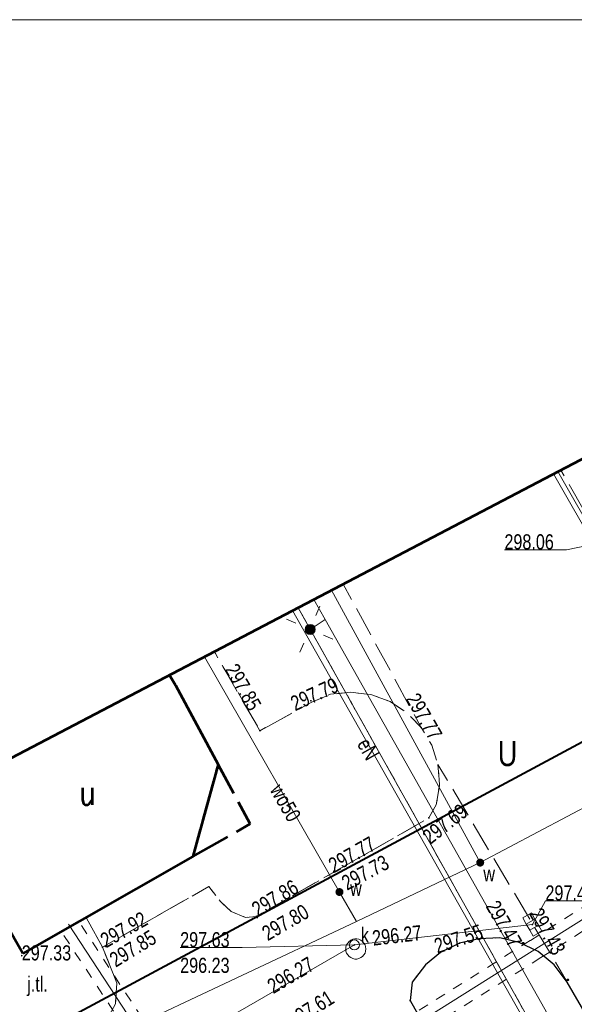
# Model space of a CAD drawing. Header units: metres. Extents: x 7437397 to 7437781, y 5556608 to 5556944.
# Tile 42 of 46: x 7437656 to 7437683, y 5556781 to 5556830. Entities that reach past the tile are written whole.
import ezdxf
from ezdxf.enums import TextEntityAlignment as Align

# ---------------------------------------------------------------- set-up
doc = ezdxf.new("R2010")
doc.units = ezdxf.units.M
doc.header["$MEASUREMENT"] = 0
for name, pattern in [('0.5_0.5', [1.5, 0.5, -0.5, 0.5]), ('EGBU01-500', [1, 0.5, -0.5]), ('KTCR02-500', [1.5, 1, -0.5]), ('KTJZ01-500', [2, 1.5, -0.5]), ('mz2.0_0.5', [2.5, 2, -0.5])]:
    doc.linetypes.add(name, pattern=pattern)
doc.layers.get('0').update_dxf_attribs({"color": 250, "lineweight": 5})
for name, color, linetype, lineweight in [('_TABELKA', 7, 'Continuous', 15), ('EGBB01', 250, 'Continuous', 5), ('EGBD03', 250, 'Continuous', 5), ('EGBU01', 250, 'Continuous', 5), ('GAZ', 50, 'Continuous', 30), ('komora podziemna - przewód kanalizacyjny (powierzchnia)', 7, 'Continuous', 5), ('kratka ściekowa (punkt)', 7, 'Continuous', 5), ('KTCR02', 250, 'Continuous', 5), ('KTJZ01', 250, 'Continuous', 5), ('KTKR01', 250, 'Continuous', 5), ('MPZP', 250, 'Continuous', 5), ('nawis - blok budynku (powierzchnia)', 7, 'Continuous', 5), ('odwodnienie liniowe (linia)', 7, 'Continuous', 5), ('przewód elektroenergetyczny (linia)', 7, 'Continuous', 5), ('przewód elektroenergetyczny (linia)-Atr1', 7, 'Continuous', 5), ('przewód gazowy (linia)', 7, 'Continuous', 5), ('przewód kanalizacyjny (linia)', 7, 'Continuous', 5), ('przewód wodociągowy (linia)', 7, 'Continuous', 5), ('przewód wodociągowy (linia)-Atr1', 7, 'Continuous', 5), ('punkt o określonej wysokości (sieć kanalizacyjna)', 7, 'Continuous', 5), ('punkt o określonej wysokości (sieć kanalizacyjna)-Atr2', 7, 'Continuous', 5), ('punkt o określonej wysokości (sieć kanalizacyjna)-Atr3', 7, 'Continuous', 5), ('punkt wysokościowy naturalny', 7, 'Continuous', 5), ('punkt wysokościowy sztuczny', 7, 'Continuous', 5), ('RTPW01', 250, 'Continuous', 5), ('RTPW02', 250, 'Continuous', 5), ('rzedne dla projektanta', 250, 'Continuous', 5), ('SUPE_01', 250, 'Continuous', 5), ('SUPG_01', 250, 'Continuous', 5), ('SUPW_01', 250, 'Continuous', 5), ('SUUS06', 250, 'Continuous', 5), ('SUUS25_W', 250, 'Continuous', 5), ('Warstwa 1', 250, 'Continuous', 5), ('właz okrągły - siec kanalizacyjna (punkt)', 7, 'Continuous', 5), ('właz okrągły - siec kanalizacyjna (punkt)-Atr17', 7, 'Continuous', 5), ('zasuwa - siec wodociągowa (punkt)', 7, 'Continuous', 5), ('zasuwa - siec wodociągowa (punkt)-Atr17', 7, 'Continuous', 5)]:
    doc.layers.add(name, color=color, linetype=linetype, lineweight=lineweight)
doc.styles.get("Standard").update_dxf_attribs({"font": 'txt.shx', "width": 0.75})
doc.linetypes.add('KTOK05_01-500', pattern='A,3.75,[13,dgnlstyle-rozp_2015.shx,S=0.002778,R=0,X=0,Y=0],3.75', length=7.5)

# ---------------------------------------------------------------- blocks, each defined once
blk = doc.blocks.new('US22')
at = {"color": 0, "linetype": 'Continuous', "lineweight": 13, "ltscale": 10}
blk.add_circle((0, 0), 2.5, dxfattribs=at)
blk = doc.blocks.new('PW01')
at = {"layer": 'punkt wysokościowy naturalny', "linetype": 'Continuous', "lineweight": 13}
h = blk.add_hatch(color=0, dxfattribs=at)
edge = h.paths.add_edge_path()
edge.add_arc((0, 0), 0.45, 0, 360)
blk = doc.blocks.new('US05')
at = {"color": 0, "linetype": 'Continuous', "lineweight": 13, "ltscale": 10}
for p, q in [((-5.25, -2.5), (-5.25, 2.5)), ((-5.25, 2.5), (-1.75, 2.5)), ((-1.75, -2.5), (-1.75, 2.5)), ((-1.75, 2.5), (1.75, 2.5)), ((1.75, -2.5), (1.75, 2.5)), ((1.75, 2.5), (5.25, 2.5)), ((5.25, -2.5), (5.25, 2.5)), ((-5.25, -2.5), (-1.75, -2.5)), ((-1.75, -2.5), (1.75, -2.5)), ((1.75, -2.5), (5.25, -2.5))]:
    blk.add_line(p, q, dxfattribs=at)
blk = doc.blocks.new('US25')
at = {"linetype": 'Continuous', "lineweight": 0, "ltscale": 10}
h = blk.add_hatch(color=0, dxfattribs=at)
edge = h.paths.add_edge_path()
edge.add_arc((0, 0), 2, 0, 360)
blk = doc.blocks.new('PW02')
at = {"layer": 'punkt wysokościowy sztuczny', "linetype": 'Continuous', "lineweight": 13}
h = blk.add_hatch(color=0, dxfattribs=at)
edge = h.paths.add_edge_path()
edge.add_arc((0, 0), 0.45, 0, 360)
blk = doc.blocks.new('SUUS25')
at = {"layer": 'SUUS25_W', "linetype": 'Continuous', "lineweight": 0}
h = blk.add_hatch(color=250, dxfattribs=at)
edge = h.paths.add_edge_path()
edge.add_arc((0, 0), 0.2, 0, 360)
blk = doc.blocks.new('SUSM01_1')
at = {"color": 250, "linetype": 'Continuous', "lineweight": 13}
for p, q in [((-0.543, 0.545), (-0.897, 0.899)), ((0.517, 0.545), (0.871, 0.899)), ((-0.897, -0.869), (-0.543, -0.515)), ((0.871, -0.869), (0.517, -0.515))]:
    blk.add_line(p, q, dxfattribs=at)
blk = doc.blocks.new('510_2')
at = {"linetype": 'Continuous', "lineweight": 13}
h = blk.add_hatch(color=8, dxfattribs=at)
edge = h.paths.add_edge_path()
edge.add_arc((0, 0), 0.25, 0, 360)
at = {"color": 250, "linetype": 'Continuous', "lineweight": 13}
blk.add_circle((0, 0), 0.25, dxfattribs=at)
blk = doc.blocks.new('SUSM01')
at = {"color": 250, "linetype": 'Continuous', "lineweight": 13, "ltscale": 10}
for p, q in [((-5.43, 5.45), (-8.97, 8.99)), ((5.17, 5.45), (8.71, 8.99)), ((-8.97, -8.69), (-5.43, -5.15)), ((8.71, -8.69), (5.17, -5.15))]:
    blk.add_line(p, q, dxfattribs=at)
blk = doc.blocks.new('510_1')
at = {"linetype": 'Continuous', "lineweight": 13, "ltscale": 10}
h = blk.add_hatch(color=8, dxfattribs=at)
edge = h.paths.add_edge_path()
edge.add_arc((0, 0), 2.5, 0, 360)
at = {"color": 250, "linetype": 'Continuous', "lineweight": 13, "ltscale": 10}
blk.add_circle((0, 0), 2.5, dxfattribs=at)

msp = doc.modelspace()

# ---------------------------------------------------------------- linework, layer by layer
at = {"layer": '_TABELKA', "color": 7}
msp.add_lwpolyline([(7437778.758, 5556830.276), (7437420.041, 5556830.276), (7437420.041, 5556625.276), (7437778.758, 5556625.276)], close=True, dxfattribs=at)
at = {"layer": 'EGBB01', "color": 7, "linetype": 'Continuous', "lineweight": 53, "flags": 128}
for points in [[(7437663.064, 5556797.724), (7437663.35, 5556797.22)], [(7437663.35, 5556797.22), (7437665.47, 5556793.29)], [(7437665.47, 5556793.29), (7437664.22, 5556788.71)], [(7437655.78, 5556783.9), (7437651.364, 5556791.596)], [(7437664.22, 5556788.71), (7437655.78, 5556783.9)]]:
    msp.add_lwpolyline(points, dxfattribs=at)
at = {"layer": 'EGBD03', "color": 96, "linetype": 'Continuous', "lineweight": 13, "flags": 128}
msp.add_lwpolyline([(7437669.449, 5556801.068), (7437683.04, 5556776.81)], dxfattribs=at)
at = {"layer": 'EGBU01', "color": 96, "linetype": 'EGBU01-500', "lineweight": 13, "flags": 128}
for points in [[(7437683.04, 5556776.81), (7437669.449, 5556801.068)], [(7437669.449, 5556801.068), (7437683.04, 5556776.81)]]:
    msp.add_lwpolyline(points, dxfattribs=at)
at = {"layer": 'GAZ', "linetype": '0.5_0.5', "lineweight": 20}
for points in [[(7437711.182, 5556802.187), (7437695.798, 5556793.862), (7437680.964, 5556784.537), (7437665.529, 5556774.835)], [(7437711.658, 5556801.308), (7437696.302, 5556792.998), (7437681.496, 5556783.69), (7437665.646, 5556773.727)], [(7437665.529, 5556774.835), (7437658.54, 5556785.509)], [(7437596.987, 5556737.911), (7437664.663, 5556774.332), (7437657.704, 5556784.961)]]:
    msp.add_lwpolyline(points, dxfattribs=at)
at = {"layer": 'komora podziemna - przewód kanalizacyjny (powierzchnia)', "color": 36, "linetype": 'Continuous', "lineweight": 13, "flags": 128}
msp.add_lwpolyline([(7437672.81, 5556784.12), (7437672.8, 5556784.02), (7437672.77, 5556783.92), (7437672.71, 5556783.83), (7437672.64, 5556783.75), (7437672.56, 5556783.69), (7437672.46, 5556783.64), (7437672.36, 5556783.62), (7437672.26, 5556783.62), (7437672.16, 5556783.64), (7437672.06, 5556783.69), (7437671.98, 5556783.75), (7437671.91, 5556783.83), (7437671.85, 5556783.92), (7437671.82, 5556784.02), (7437671.81, 5556784.12), (7437671.82, 5556784.22), (7437671.85, 5556784.32), (7437671.91, 5556784.41), (7437671.98, 5556784.49), (7437672.06, 5556784.55), (7437672.16, 5556784.6), (7437672.26, 5556784.62), (7437672.36, 5556784.62), (7437672.46, 5556784.6), (7437672.56, 5556784.55), (7437672.64, 5556784.49), (7437672.71, 5556784.41), (7437672.77, 5556784.32), (7437672.8, 5556784.22), (7437672.81, 5556784.12)], close=True, dxfattribs=at)
at = {"layer": 'KTCR02', "color": 7, "linetype": 'KTCR02-500', "lineweight": 13, "flags": 128}
msp.add_lwpolyline([(7437665.291, 5556798.891), (7437663.064, 5556797.724), (7437663.35, 5556797.22), (7437665.47, 5556793.29), (7437664.22, 5556788.71), (7437658.92, 5556785.68), (7437659.73, 5556784.21), (7437665.01, 5556787.22), (7437665.59, 5556786.48), (7437666.12, 5556785.98), (7437666.84, 5556785.69), (7437667.38, 5556785.74), (7437675.94, 5556790.63), (7437676.31, 5556791.28), (7437676.47, 5556792.28), (7437676.39, 5556793.29), (7437676.08, 5556794.25), (7437675.56, 5556795.12), (7437674.87, 5556795.84), (7437674.02, 5556796.41), (7437673.06, 5556796.76), (7437672.05, 5556796.87), (7437671.05, 5556796.77), (7437670.13, 5556796.38), (7437667.55, 5556794.96), (7437665.291, 5556798.891)], close=True, dxfattribs=at)
at = {"layer": 'KTJZ01', "color": 7, "linetype": 'KTJZ01-500', "lineweight": 13, "flags": 128}
for points in [[(7437703.033, 5556818.657), (7437682.498, 5556807.902), (7437684.47, 5556804.46), (7437696.2, 5556810.88), (7437704.66, 5556815.72), (7437704.18, 5556816.61), (7437703.033, 5556818.657)], [(7437671.684, 5556802.239), (7437665.285, 5556798.887), (7437665.5, 5556798.51), (7437667.55, 5556794.96), (7437670.13, 5556796.38), (7437671.05, 5556796.77), (7437672.05, 5556796.87), (7437673.06, 5556796.76), (7437674.02, 5556796.41), (7437674.87, 5556795.84), (7437675.56, 5556795.12), (7437671.684, 5556802.239)], [(7437651.362, 5556791.595), (7437643.343, 5556787.396), (7437648.19, 5556778.92), (7437655.57, 5556765.98), (7437663.42, 5556770.45), (7437676.91, 5556778.17), (7437675.01, 5556781.56), (7437675.11, 5556782.48), (7437675.77, 5556783.33), (7437676.52, 5556783.95), (7437677.46, 5556784.41), (7437678.43, 5556784.63), (7437679.46, 5556784.67), (7437680.43, 5556784.44), (7437681.37, 5556784), (7437682.16, 5556783.33), (7437682.81, 5556782.48), (7437676.39, 5556793.29), (7437676.47, 5556792.28), (7437676.31, 5556791.28), (7437675.94, 5556790.63), (7437669.49, 5556786.95), (7437667.38, 5556785.74), (7437666.84, 5556785.69), (7437666.12, 5556785.98), (7437665.59, 5556786.48), (7437665.01, 5556787.22), (7437659.73, 5556784.21), (7437660.45, 5556782.43), (7437660.37, 5556781.39), (7437659.91, 5556780.53), (7437659.17, 5556779.86), (7437658.32, 5556779.31), (7437657.39, 5556778.94), (7437656.43, 5556778.75), (7437655.43, 5556778.78), (7437654.49, 5556779.27), (7437654.02, 5556779.96), (7437653.79, 5556780.41), (7437650.9, 5556787.87), (7437650.22, 5556789.76), (7437651.87, 5556790.71), (7437651.362, 5556791.595)], [(7437658.92, 5556785.68), (7437659.73, 5556784.21), (7437660.45, 5556782.43), (7437660.37, 5556781.39), (7437659.91, 5556780.53), (7437659.17, 5556779.86), (7437658.32, 5556779.31), (7437657.39, 5556778.94), (7437656.43, 5556778.75), (7437655.43, 5556778.78), (7437654.49, 5556779.27), (7437654.02, 5556779.96), (7437653.79, 5556780.41), (7437650.9, 5556787.87), (7437650.22, 5556789.76), (7437651.87, 5556790.71), (7437655.78, 5556783.9), (7437658.92, 5556785.68)]]:
    msp.add_lwpolyline(points, close=True, dxfattribs=at)
at = {"layer": 'KTKR01', "color": 7, "linetype": 'Continuous', "lineweight": 30, "flags": 128}
msp.add_lwpolyline([(7437685.25, 5556778.28), (7437682.81, 5556782.48), (7437682.16, 5556783.33), (7437681.37, 5556784), (7437680.43, 5556784.44), (7437679.46, 5556784.67), (7437678.43, 5556784.63), (7437677.46, 5556784.41), (7437676.52, 5556783.95), (7437675.77, 5556783.33), (7437675.11, 5556782.48), (7437675.01, 5556781.56), (7437676.91, 5556778.17), (7437663.42, 5556770.45), (7437655.57, 5556765.98), (7437650.54, 5556774.83), (7437648.19, 5556778.92), (7437643.343, 5556787.396)], dxfattribs=at)
at = {"layer": 'MPZP', "color": 212, "linetype": 'KTOK05_01-500', "lineweight": 40, "flags": 128}
msp.add_lwpolyline([(7437480.35, 5556702.039), (7437498.164, 5556705.138), (7437519.727, 5556710.673), (7437570.307, 5556733.919), (7437638.513, 5556770.222), (7437729.943, 5556819.329)], dxfattribs=at)
at = {"layer": 'nawis - blok budynku (powierzchnia)', "color": 7, "linetype": 'mz2.0_0.5', "lineweight": 53, "flags": 128}
msp.add_lwpolyline([(7437664.22, 5556788.71), (7437667.07, 5556790.33), (7437665.47, 5556793.29), (7437664.22, 5556788.71)], close=True, dxfattribs=at)
at = {"layer": 'odwodnienie liniowe (linia)', "color": 0, "lineweight": 13, "flags": 128}
msp.add_lwpolyline([(7437696.331, 5556810.601), (7437684.295, 5556803.932), (7437682.138, 5556807.714)], dxfattribs=at)
at = {"layer": 'przewód elektroenergetyczny (linia)', "color": 1, "linetype": 'Continuous', "lineweight": 13, "flags": 128}
msp.add_lwpolyline([(7437669.175, 5556800.924), (7437680.92, 5556780.15)], dxfattribs=at)
at = {"layer": 'przewód gazowy (linia)', "color": 52, "linetype": 'Continuous', "lineweight": 13, "flags": 128}
msp.add_lwpolyline([(7437658.04, 5556785.36), (7437665.38, 5556774.15)], dxfattribs=at)
at = {"layer": 'przewód kanalizacyjny (linia)', "color": 36, "linetype": 'Continuous', "lineweight": 13, "flags": 128}
msp.add_lwpolyline([(7437645.528, 5556788.539), (7437649.82, 5556781.43), (7437658.19, 5556776.21), (7437672.24, 5556784.32), (7437681.08, 5556785.33)], dxfattribs=at)
at = {"layer": 'przewód wodociągowy (linia)', "color": 5, "linetype": 'Continuous', "lineweight": 13, "flags": 128}
msp.add_lwpolyline([(7437672.34, 5556785.48), (7437671.5, 5556786.95), (7437664.8, 5556798.633)], dxfattribs=at)
at = {"layer": 'punkt o określonej wysokości (sieć kanalizacyjna)-Atr2', "color": 7, "flags": 128}
for points in [[(7437684.39, 5556804.27), (7437682.77, 5556803.95), (7437679.693, 5556803.95)], [(7437681.08, 5556785.33), (7437681.73, 5556786.51), (7437684.876, 5556786.51)], [(7437672.24, 5556784.32), (7437666.67, 5556784.19), (7437663.588, 5556784.19)]]:
    msp.add_lwpolyline(points, dxfattribs=at)
at = {"layer": 'rzedne dla projektanta', "color": 7, "linetype": 'Continuous', "lineweight": 40}
for centre in [(7437680.62, 5556784.41), (7437682.85, 5556782.59)]:
    msp.add_circle(centre, 0.0225, dxfattribs=at)
at = {"layer": 'SUPE_01', "color": 1, "linetype": 'Continuous', "lineweight": 13, "flags": 128}
for points in [[(7437670.232, 5556801.478), (7437670.79, 5556800.48), (7437670.042, 5556799.994)], [(7437670.79, 5556800.48), (7437682.36, 5556779.95), (7437681.168, 5556779.647)]]:
    msp.add_lwpolyline(points, dxfattribs=at)
at = {"layer": 'SUPG_01', "color": 52, "linetype": 'Continuous', "lineweight": 13, "flags": 128}
msp.add_lwpolyline([(7437732.989, 5556813.733), (7437728.61, 5556811.05), (7437696.05, 5556793.43), (7437665.38, 5556774.15), (7437624.73, 5556752.297)], dxfattribs=at)
at = {"layer": 'SUPW_01', "color": 5, "linetype": 'Continuous', "lineweight": 13}
msp.add_line((7437678.49, 5556788.41), (7437699.03, 5556799.31), dxfattribs=at)
at = {"layer": 'SUPW_01', "color": 5, "linetype": 'Continuous', "lineweight": 13, "flags": 128}
msp.add_lwpolyline([(7437624.519, 5556762.969), (7437672.34, 5556785.48), (7437678.49, 5556788.41), (7437671.106, 5556801.936)], dxfattribs=at)
at = {"layer": 'SUUS06', "color": 7, "linetype": 'Continuous', "lineweight": 13, "flags": 128}
msp.add_lwpolyline([(7437696.21, 5556810.82), (7437684.39, 5556804.27), (7437682.353, 5556807.84)], dxfattribs=at)
at = {"layer": 'Warstwa 1', "color": 207, "linetype": 'Continuous', "lineweight": 53, "true_color": 0x6e1e6e, "flags": 128}
msp.add_lwpolyline([(7437466.384, 5556694.725), (7437479.253, 5556654.299), (7437507.556, 5556623.548), (7437507.556, 5556623.548), (7437761.553, 5556761.255), (7437724.258, 5556829.774), (7437466.384, 5556694.725)], close=True, dxfattribs=at)

# ---------------------------------------------------------------- block references
at = {"color": 7, "linetype": 'Continuous', "lineweight": 13, "rotation": 21.6321746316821}
msp.add_blockref('SUSM01_1', (7437670.042, 5556799.994), dxfattribs=at)
at = {"color": 21, "linetype": 'Continuous', "lineweight": 13, "xscale": 0.1, "yscale": 0.1, "zscale": 0.1, "rotation": 21.6321746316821}
msp.add_blockref('SUSM01', (7437670.042, 5556799.994), dxfattribs=at)
at = {"color": 7, "linetype": 'Continuous', "lineweight": 13}
msp.add_blockref('510_2', (7437670.042, 5556799.994), dxfattribs=at)
at = {"color": 21, "linetype": 'Continuous', "lineweight": 13, "xscale": 0.1, "yscale": 0.1, "zscale": 0.1}
msp.add_blockref('510_1', (7437670.042, 5556799.994), dxfattribs=at)
at = {"layer": 'kratka ściekowa (punkt)', "color": 7, "linetype": 'Continuous', "lineweight": 13, "xscale": 0.1, "yscale": 0.1, "zscale": 0.1, "rotation": 299.687}
msp.add_blockref('US05', (7437681.08, 5556785.33), dxfattribs=at)
at = {"layer": 'punkt o określonej wysokości (sieć kanalizacyjna)', "color": 7, "linetype": 'Continuous', "lineweight": 13, "xscale": 0.1, "yscale": 0.1, "zscale": 0.1}
for p in [(7437681.08, 5556785.33), (7437671.81, 5556784.07), (7437672.24, 5556784.32), (7437672.73, 5556784.38)]:
    msp.add_blockref('PW01', p, dxfattribs=at)
at = {"layer": 'RTPW02', "color": 7, "linetype": 'Continuous', "lineweight": 13, "xscale": 0.1, "yscale": 0.1, "zscale": 0.1}
for p in [(7437670.08, 5556796.45), (7437667.55, 5556794.96), (7437675.56, 5556795.12), (7437675.94, 5556790.63), (7437671.22, 5556787.98), (7437671.22, 5556787.94), (7437667.38, 5556785.74), (7437667.42, 5556785.68), (7437659.73, 5556784.21), (7437659.87, 5556784.25), (7437677.46, 5556784.41), (7437655.72, 5556783.79), (7437675.01, 5556781.56)]:
    msp.add_blockref('PW02', p, dxfattribs=at)
at = {"layer": 'SUUS25_W', "color": 7, "linetype": 'Continuous', "lineweight": 0}
msp.add_blockref('SUUS25', (7437678.49, 5556788.41), dxfattribs=at)
at = {"layer": 'właz okrągły - siec kanalizacyjna (punkt)', "color": 7, "linetype": 'Continuous', "lineweight": 13, "xscale": 0.1, "yscale": 0.1, "zscale": 0.1}
msp.add_blockref('US22', (7437672.24, 5556784.32), dxfattribs=at)
at = {"layer": 'zasuwa - siec wodociągowa (punkt)', "color": 7, "linetype": 'Continuous', "lineweight": 13, "xscale": 0.1, "yscale": 0.1, "zscale": 0.1}
msp.add_blockref('US25', (7437671.5, 5556786.95), dxfattribs=at)

# ---------------------------------------------------------------- texts
at = {"layer": 'EGBB01', "color": 7, "linetype": 'Continuous', "lineweight": 30, "width": 0.8}
msp.add_text('u', height=1.25, dxfattribs=at).set_placement((7437658.98, 5556791.91), align=Align.MIDDLE_CENTER)
at = {"layer": 'KTJZ01', "color": 7, "linetype": 'Continuous', "lineweight": 13, "insert": (7437655.99, 5556781.78), "char_height": 0.75, "attachment_point": 7, "line_spacing_factor": 0.6}
msp.add_mtext('\\FWORKING_1250;\\H1x;\\W0.8;j.tl.', dxfattribs=at)
at = {"layer": 'MPZP', "color": 212, "linetype": 'Continuous', "lineweight": 30, "insert": (7437679.366, 5556793.187), "char_height": 1.25, "attachment_point": 7, "line_spacing_factor": 0.6}
msp.add_mtext('\\FWORKING_1250;\\H1x;\\W0.8;U', dxfattribs=at)
at = {"layer": 'przewód elektroenergetyczny (linia)-Atr1', "color": 1, "insert": (7437672.671, 5556794.488), "char_height": 0.75, "attachment_point": 4, "rotation": 299.483, "line_spacing_factor": 0.6}
msp.add_mtext('\\FWORKING_1250;\\H1x;\\W0.8;eN', dxfattribs=at)
at = {"layer": 'przewód wodociągowy (linia)-Atr1', "color": 5, "insert": (7437668.342, 5556792.208), "char_height": 0.75, "attachment_point": 4, "rotation": 299.834, "line_spacing_factor": 0.6}
msp.add_mtext('\\FWORKING_1250;\\H1x;\\W0.8;wo50', dxfattribs=at)
at = {"layer": 'punkt o określonej wysokości (sieć kanalizacyjna)-Atr2', "color": 36, "char_height": 0.75, "attachment_point": 7, "line_spacing_factor": 0.6}
for s, insert in [('\\FWORKING_1250;\\H1x;\\W0.8;298.06', (7437679.693, 5556803.957)), ('\\FWORKING_1250;\\H1x;\\W0.8;297.48', (7437681.73, 5556786.518)), ('\\FWORKING_1250;\\H1x;\\W0.8;297.63', (7437663.588, 5556784.198))]:
    msp.add_mtext(s, dxfattribs=dict(at, insert=insert))
for insert, rotation in [((7437673.179, 5556784.272), 6.694), ((7437668.217, 5556781.865), 30.65)]:
    msp.add_mtext('\\FWORKING_1250;\\H1x;\\W0.8;296.27', dxfattribs=dict(at, insert=insert, rotation=rotation))
at = {"layer": 'punkt o określonej wysokości (sieć kanalizacyjna)-Atr3', "color": 36, "insert": (7437663.588, 5556782.923), "char_height": 0.75, "attachment_point": 7, "line_spacing_factor": 0.6}
msp.add_mtext('\\FWORKING_1250;\\H1x;\\W0.8;296.23', dxfattribs=at)
at = {"layer": 'RTPW01', "color": 7, "linetype": 'Continuous', "lineweight": 13, "char_height": 0.75, "attachment_point": 7, "line_spacing_factor": 0.6}
for s, insert, rotation in [('\\FWORKING_1250;\\H1x;\\W0.8;297.85', (7437665.773, 5556797.995), 299.981), ('\\FWORKING_1250;\\H1x;\\W0.8;297.79', (7437669.304, 5556795.913), 24.575), ('\\FWORKING_1250;\\H1x;\\W0.8;297.77', (7437674.763, 5556796.535), 299.91), ('\\FWORKING_1250;\\H1x;\\W0.8;297.69', (7437676.014, 5556789.273), 38.136), ('\\FWORKING_1250;\\H1x;\\W0.8;297.77', (7437671.243, 5556787.873), 29.585), ('\\FWORKING_1250;\\H1x;\\W0.8;297.73', (7437671.878, 5556786.999), 28.04), ('\\FWORKING_1250;\\H1x;\\W0.8;297.86', (7437667.45, 5556785.686), 31.212), ('\\FWORKING_1250;\\H1x;\\W0.8;297.92', (7437659.913, 5556784.142), 29.523), ('\\FWORKING_1250;\\H1x;\\W0.8;297.80', (7437667.945, 5556784.494), 30.081), ('\\FWORKING_1250;\\H1x;\\W0.8;297.85', (7437660.391, 5556783.177), 31.49), ('\\FWORKING_1250;\\H1x;\\W0.8;297.55', (7437676.369, 5556783.873), 18.363), ('\\FWORKING_1250;\\H1x;\\W0.8;297.61', (7437669.232, 5556780.168), 31.982)]:
    msp.add_mtext(s, dxfattribs=dict(at, insert=insert, rotation=rotation))
at = {"layer": 'RTPW01', "color": 7, "linetype": 'Continuous', "lineweight": 13, "insert": (7437655.72, 5556783.54), "char_height": 0.75, "attachment_point": 7, "line_spacing_factor": 0.6}
msp.add_mtext('\\FWORKING_1250;\\H1x;\\W0.8;297.33', dxfattribs=at)
at = {"layer": 'rzedne dla projektanta', "color": 7, "linetype": 'Continuous', "lineweight": 0, "char_height": 0.75, "attachment_point": 7, "rotation": 299.6006, "line_spacing_factor": 0.6}
for s, insert in [('\\FWORKING_1250;\\H1x;\\W0.8; 297.47', (7437678.624, 5556786.433)), ('\\FWORKING_1250;\\H1x;\\W0.8; 297.43', (7437680.781, 5556786.062))]:
    msp.add_mtext(s, dxfattribs=dict(at, insert=insert))
at = {"layer": 'SUUS25_W', "color": 7, "linetype": 'Continuous', "lineweight": 13, "insert": (7437678.646, 5556787.483), "char_height": 0.75, "attachment_point": 7, "line_spacing_factor": 0.6}
msp.add_mtext('\\FWORKING;\\H1x;\\W0.8;w', dxfattribs=at)
at = {"layer": 'właz okrągły - siec kanalizacyjna (punkt)-Atr17', "color": 7, "insert": (7437672.56, 5556784.44), "char_height": 0.75, "attachment_point": 7, "line_spacing_factor": 0.6}
msp.add_mtext('\\FWORKING_1250;\\H1x;\\W0.8;k', dxfattribs=at)
at = {"layer": 'zasuwa - siec wodociągowa (punkt)-Atr17', "color": 7, "insert": (7437672.03, 5556786.76), "char_height": 0.75, "attachment_point": 7, "line_spacing_factor": 0.6}
msp.add_mtext('\\FWORKING_1250;\\H1x;\\W0.8;w', dxfattribs=at)

doc.saveas('drawing.dxf')
